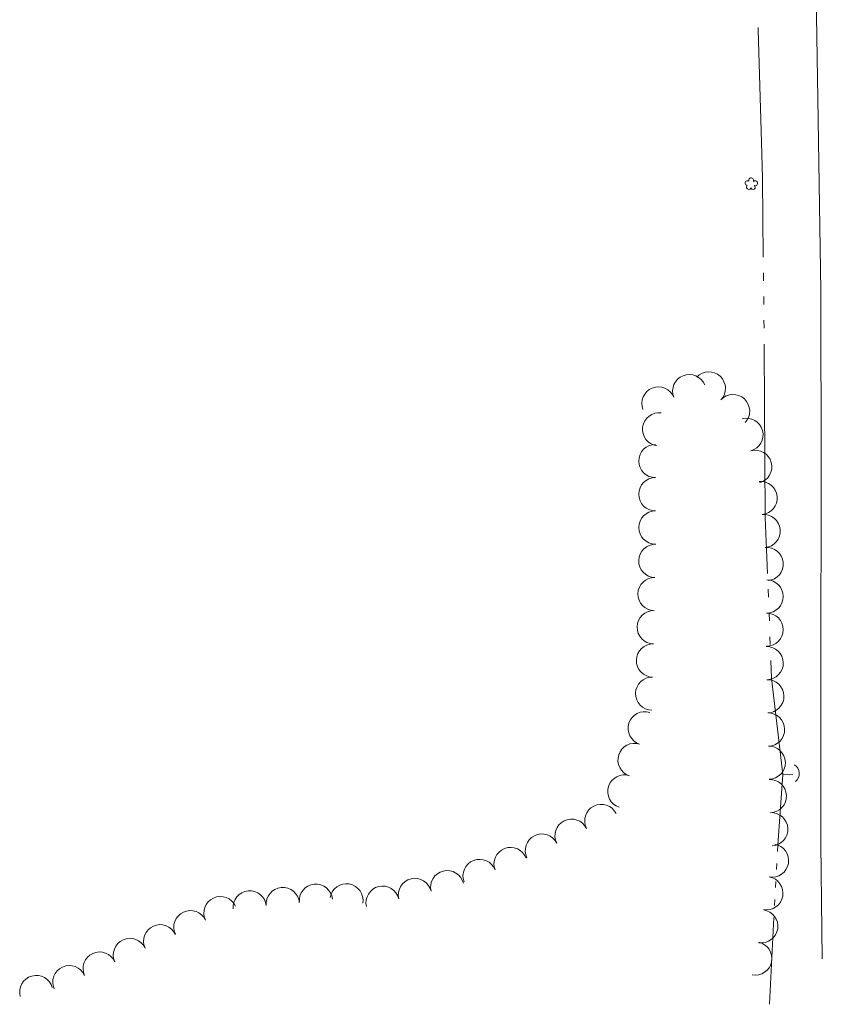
# Model space of a CAD drawing. Extents: x 297264 to 301592, y 46903 to 51888.
# Tile 1 of 16: x 297495 to 297688, y 46903 to 47139. Entities that reach past the tile are written whole.
import ezdxf

# ---------------------------------------------------------------- set-up
doc = ezdxf.new("R2010")
doc.units = 0
doc.header["$MEASUREMENT"] = 0
doc.linetypes.add('Echnl', pattern=[0.68, 0.25, -0.03, 0.02, -0.03, 0.02, -0.03, 0.02, -0.03, 0.25])
for name, color, linetype, lineweight in [('Level 11', 7, 'Continuous', 25), ('Level 15', 40, 'Efen', 25), ('Level 18', 72, 'Etrel', 25), ('Level 19', 153, 'Echnl', 25)]:
    doc.layers.add(name, color=color, linetype=linetype, lineweight=lineweight)
doc.linetypes.add('Efen', pattern='A,0.105,-0.0325,[20,dgnlstyle-ewdotudls.shx,S=0.000293,R=0,X=0,Y=0],-0.0325,0.105', length=0.275)
doc.linetypes.add('Etrel', pattern='A,0,[14,dgnlstyle-ewdotudls.shx,S=0.00065925,R=0,X=0,Y=0],-0.082294', length=0.082294)

# ---------------------------------------------------------------- blocks, each defined once
blk = doc.blocks.new('CULVRT')
at = {"layer": 'Level 15', "color": 40, "linetype": 'Continuous', "lineweight": 0}
blk.add_arc((10, 7.5), 12.5, 216.8804, 323.1199, dxfattribs=at)
blk = doc.blocks.new('TREE')
at = {"layer": 'Level 18', "color": 93, "linetype": 'Continuous', "lineweight": 0}
for centre, radius, start, end in [((-4.5, 0.2), 2.78, 78.0714, 279.0825), ((-1.5, 4.3), 2.78, 1.3944, 209.1674), ((3.6, 2.4), 2.97, 278.4235, 139.6574), ((-2, -4.2), 2.61, 140.7796, 358.7122), ((3.5, -3.4), 2.97, 196.0743, 79.0476)]:
    blk.add_arc(centre, radius, start, end, dxfattribs=at)

msp = doc.modelspace()

# ---------------------------------------------------------------- linework, layer by layer
at = {"layer": 'Level 11', "color": 21, "linetype": 'Continuous', "lineweight": 13, "ltscale": 0.2, "flags": 128}
msp.add_lwpolyline([(297687.55, 46914.25), (297687.23, 46941.88), (297687.2, 46982.71), (297687.25, 47030.78), (297687.23, 47074.34), (297686.49, 47120.42), (297685.88, 47159.93), (297685.02, 47211.87), (297684.77, 47255.61), (297685.46, 47294.4), (297685.37, 47326.19), (297686.02, 47362.02), (297686, 47365.04)], dxfattribs=at)
at = {"layer": 'Level 18', "color": 93, "linetype": 'Continuous', "lineweight": 0, "ltscale": 0.2}
for centre, start, end in [((297660.36, 47050.91), 316.9919, 136.9765), ((297655.67, 47050.27), 21.748, 201.7326), ((297648.28, 47047.32), 21.748, 201.7326), ((297666.18, 47045.48), 316.9919, 136.9765), ((297648.45, 47041.13), 82.3175, 262.3022), ((297669.38, 47039.8), 285.3008, 105.2855), ((297647.55, 47033.52), 90.003, 269.9877), ((297671.48, 47032.13), 285.3008, 105.2855), ((297647.55, 47025.56), 90.003, 269.9877), ((297672.76, 47024.67), 275.265, 95.2496), ((297647.55, 47017.6), 90.003, 269.9877), ((297673.49, 47016.75), 275.265, 95.2496), ((297647.54, 47009.6), 88.657, 268.6417), ((297674.21, 47008.83), 275.265, 95.2496), ((297647.35, 47001.64), 88.657, 268.6417), ((297674.22, 47001.06), 269.8953, 89.8799), ((297647.17, 46993.69), 88.657, 268.6417), ((297674.2, 46993.11), 269.8953, 89.8799), ((297646.98, 46985.73), 88.657, 268.6417), ((297674.22, 46985.1), 271.2085, 91.1932), ((297646.79, 46977.78), 88.657, 268.6417), ((297674.38, 46977.15), 271.2085, 91.1932), ((297645.01, 46969.48), 72.0859, 252.0705), ((297674.55, 46969.19), 271.2085, 91.1932), ((297642.56, 46961.91), 72.0859, 252.0705), ((297674.72, 46961.24), 271.2085, 91.1932), ((297640.11, 46954.34), 72.0859, 252.0705), ((297674.98, 46953.23), 272.5408, 92.5255), ((297634.59, 46947.28), 26.5216, 206.5063), ((297675.33, 46945.29), 272.5408, 92.5255), ((297627.47, 46943.73), 26.5216, 206.5063), ((297620.35, 46940.18), 26.5216, 206.5063), ((297675.5, 46937.79), 260.2372, 80.2218), ((297612.87, 46936.96), 21.0637, 201.0484), ((297605.44, 46934.1), 21.0637, 201.0484), ((297597.68, 46931.41), 13.5254, 193.5101), ((297566.21, 46928.15), 5.6265, 185.6111), ((297573.54, 46928.26), 350.0284, 170.013), ((297589.94, 46929.55), 13.5254, 193.5101), ((297674.15, 46929.95), 260.2372, 80.2218), ((297550.38, 46926.59), 5.6265, 185.6111), ((297558.3, 46927.37), 5.6265, 185.6111), ((297582.2, 46927.69), 13.5254, 193.5101), ((297543.36, 46925.19), 25.0416, 205.0263), ((297536.15, 46921.82), 25.0416, 205.0263), ((297672.93, 46922.04), 261.6002, 81.5848), ((297528.91, 46918.45), 24.2394, 204.2241), ((297521.65, 46915.18), 24.2394, 204.2241), ((297671.51, 46914.31), 259.0304, 79.0151), ((297514.4, 46911.91), 24.2394, 204.2241), ((297507.14, 46908.65), 24.2394, 204.2241), ((297499.23, 46906.28), 15.7668, 195.7515)]:
    msp.add_arc(centre, 3.98, start, end, dxfattribs=at)
at = {"layer": 'Level 19', "color": 161, "linetype": 'Continuous', "lineweight": 0, "ltscale": 0.2, "flags": 128}
for points in [[(297672.96, 47109.9), (297672.15, 47136.88), (297672.15, 47137.38)], [(297673.41, 47082.4), (297673.22, 47101.21), (297672.96, 47109.9)], [(297673.47, 47076.72), (297673.45, 47078.61)], [(297673.53, 47071.03), (297673.51, 47072.92)], [(297673.59, 47065.34), (297673.57, 47067.24)], [(297673.8, 47034.05), (297673.63, 47060.58), (297673.62, 47061.55)], [(297674.42, 47006.57), (297673.9, 47020), (297673.8, 47034.05)], [(297674.64, 47000.89), (297674.56, 47002.78)], [(297674.86, 46995.2), (297674.79, 46997.1)], [(297675.08, 46989.52), (297675.01, 46991.41)], [(297678.13, 46958.4), (297675.39, 46981.51), (297675.23, 46985.73)], [(297676.81, 46939.96), (297676.89, 46941.45), (297678.13, 46958.4), (297680.49, 46958.31)], [(297676.58, 46935.65), (297676.66, 46937.09)], [(297676.35, 46931.35), (297676.43, 46932.78)], [(297676.12, 46927.04), (297676.2, 46928.48)], [(297674.87, 46903.34), (297675.97, 46924.17)]]:
    msp.add_lwpolyline(points, dxfattribs=at)

# ---------------------------------------------------------------- block references
at = {"layer": 'Level 15', "color": 40, "linetype": 'Continuous', "lineweight": 0, "xscale": 0.2, "yscale": 0.2, "zscale": 0.2, "rotation": 93.48549685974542}
msp.add_blockref('CULVRT', (297681.14, 46956.73), dxfattribs=at)
at = {"layer": 'Level 18', "color": 93, "linetype": 'Continuous', "lineweight": 0, "xscale": 0.2000000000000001, "yscale": 0.2000000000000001, "zscale": 0.2000000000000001, "rotation": 55.59309272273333}
msp.add_blockref('TREE', (297670.49, 47099.9), dxfattribs=at)

doc.saveas('drawing.dxf')
